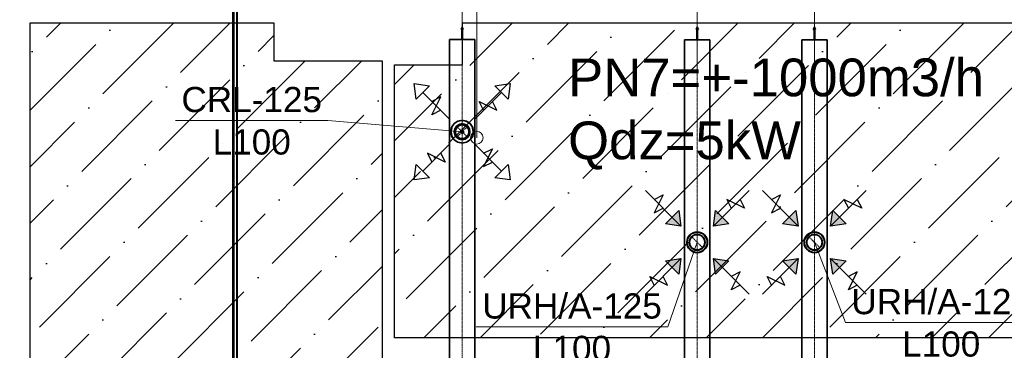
# Model space of a CAD drawing. Header units: millimetres. Extents: x -134161 to 355560, y -27497 to 30328.
# Tile 77 of 95: x 169603 to 177434, y -12658 to -10033. Entities that reach past the tile are written whole.
import ezdxf

# ---------------------------------------------------------------- set-up
doc = ezdxf.new("R2010")
doc.units = ezdxf.units.MM
for name, pattern in [('CenterLine', [17.2, 13, -2, 0.2, -2]), ('HIDDEN', [9.525, 6.35, -3.175]), ('UnderCeiling', [6.7, 4.2, -1, 0.5, -1])]:
    doc.linetypes.add(name, pattern=pattern)
for name, color, linetype in [('0000 RAKSTLAUKUMS - LAYOUT', 7, 'CONTINUOUS'), ('Dz1-Atpakalgaita', 7, 'CONTINUOUS'), ('Dz1-Teksts-', 7, 'CONTINUOUS'), ('Dz1-Turpgaita', 7, 'CONTINUOUS'), ('Vent-PN6-N-Plusmas bulta', 7, 'CONTINUOUS'), ('Vent-PN6-N-Teksts-', 7, 'CONTINUOUS'), ('Vent-PN6-P-Plusmas bulta', 7, 'CONTINUOUS'), ('Vent-PN7-N', 7, 'CONTINUOUS'), ('Vent-PN7-N-Iekarta', 7, 'CONTINUOUS'), ('Vent-PN7-N-Teksts-', 7, 'CONTINUOUS'), ('Vent-PN7-P', 7, 'CONTINUOUS'), ('Vent-PN7-P-Iekarta', 7, 'CONTINUOUS'), ('Vent-PN7-P-Teksts-', 7, 'CONTINUOUS')]:
    doc.layers.add(name, color=color, linetype=linetype)
doc.layers.add('AVK-A_uzdevums', color=1, linetype='CONTINUOUS', lineweight=30)
doc.layers.add('AVK-V_uzdevums', color=5, linetype='CONTINUOUS', lineweight=30)
doc.styles.add('Arial', font='arial.ttf', dxfattribs={"height": 187.5})
doc.styles.add('PBL', font='arial.ttf')
pattern_1 = [(45, (141751.17, -16683.6), (168.3798, 617.3926), [793.75, -158.75, 0, -158.75])]

# ---------------------------------------------------------------- blocks, each defined once
blk = doc.blocks.new('*U1132')
at = {"layer": 'Vent-PN7-N-Teksts-', "color": 7, "linetype": 'Continuous', "lineweight": 15}
for p, q in [((33240.1, 4883, 2300), (33006, 4212.4, 2300)), ((33006, 4212.4, 2300), (31482.9, 4212.4, 2300))]:
    blk.add_line(p, q, dxfattribs=at)
at = {"layer": 'Vent-PN7-N-Teksts-', "color": 7, "linetype": 'Continuous', "lineweight": 25, "style": 'Arial'}
for s, p in [('URH/A-125', (31530.2, 4277.4, 2300)), ('L100', (31933.6, 3940.5, 2300))]:
    blk.add_text(s, height=200, dxfattribs=at).set_placement(p)
blk = doc.blocks.new('*U1133')
at = {"layer": 'Vent-PN7-N-Teksts-', "color": 7, "linetype": 'Continuous', "lineweight": 15}
for p, q in [((34172.4, 4883, 2300), (34419.1, 4247.1, 2300)), ((34419.1, 4247.1, 2300), (35942.2, 4247.1, 2300))]:
    blk.add_line(p, q, dxfattribs=at)
at = {"layer": 'Vent-PN7-N-Teksts-', "color": 7, "linetype": 'Continuous', "lineweight": 25, "style": 'Arial'}
for s, p in [('URH/A-125', (34466.4, 4312.1, 2300)), ('L100', (34869.9, 3975.3, 2300))]:
    blk.add_text(s, height=200, dxfattribs=at).set_placement(p)
blk = doc.blocks.new('*U1177')
at = {"layer": 'Vent-PN7-P-Teksts-', "color": 7, "linetype": 'Continuous', "lineweight": 15}
for p, q in [((30303.1, 5851.6, 2300), (29090.4, 5851.6, 2300)), ((31370.4, 5760.9, 2300), (30303.1, 5851.6, 2300))]:
    blk.add_line(p, q, dxfattribs=at)
at = {"layer": 'Vent-PN7-P-Teksts-', "color": 7, "linetype": 'Continuous', "lineweight": 25, "style": 'Arial'}
for s, p in [('CRL-125', (29137.7, 5916.6, 2300)), ('L100', (29386, 5579.8, 2300))]:
    blk.add_text(s, height=200, dxfattribs=at).set_placement(p)
blk = doc.blocks.new('*U1196')
at = {"layer": 'AVK-A_uzdevums', "color": 7, "linetype": 'Continuous', "lineweight": 18}
for p, q in [((31487.3, 6884.6), (31487.3, 9000.9)), ((31487.3, 9000.9), (34293, 9000.9)), ((34293, 9000.9), (34293, 6884.6)), ((31487.3, 5713.4), (31487.3, 6884.6)), ((34293, 6884.6), (31487.3, 6884.6))]:
    blk.add_line(p, q, dxfattribs=at)
at = {"layer": 'AVK-A_uzdevums', "color": 7, "linetype": 'Continuous', "lineweight": 18, "extrusion": (0, 0, -1)}
blk.add_circle((-31487.3, 5713.4), 50, dxfattribs=at)
at = {"layer": 'AVK-A_uzdevums', "color": 7, "linetype": 'Continuous', "lineweight": 25, "style": 'Arial'}
for s, p in [('Esošo apkure atslēgt!', (31546.7, 8659.3)), ('Zem grīdas apsilde', (31702.2, 7812.8)), ('S=14.2m2', (32249.4, 7389.6)), ('Qa=852W', (32257.3, 6966.3))]:
    blk.add_text(s, height=200, dxfattribs=at).set_placement(p)
blk = doc.blocks.new('*U1517')
at = {"layer": 'Vent-PN7-P-Teksts-', "color": 7, "linetype": 'Continuous', "lineweight": 25}
for p, q in [((32317.6, 7971.8, 2600), (32330.2, 8006, 2600)), ((32317.6, 7872.3, 2600), (32369.6, 8004.9, 2600)), ((32330.2, 8006, 2600), (32357, 8006, 2600)), ((32357, 8006, 2600), (32369.6, 7971.8, 2600)), ((32317.6, 7905.5, 2600), (32317.6, 7971.8, 2600)), ((32369.6, 7971.8, 2600), (32369.6, 7905.5, 2600)), ((32330.2, 7872.3, 2600), (32317.6, 7905.5, 2600)), ((32357, 7872.3, 2600), (32330.2, 7872.3, 2600)), ((32369.6, 7905.5, 2600), (32357, 7872.3, 2600))]:
    blk.add_line(p, q, dxfattribs=at)
at = {"layer": 'Vent-PN7-P-Teksts-', "color": 7, "linetype": 'Continuous', "lineweight": 15}
for p, q in [((31370.4, 6492.8, 2600), (31370.4, 7796.7, 2600)), ((31370.4, 7796.7, 2600), (32830.5, 7796.7, 2600))]:
    blk.add_line(p, q, dxfattribs=at)
at = {"layer": 'Vent-PN7-P-Teksts-', "color": 7, "linetype": 'Continuous', "lineweight": 25, "style": 'Arial'}
for s, p in [('PN7-P  200', (31417.1, 7860.9, 2600)), ('L500', (31417.1, 7528.3, 2600))]:
    blk.add_text(s, height=200, dxfattribs=at).set_placement(p)
blk = doc.blocks.new('*U1519')
at = {"layer": 'Vent-PN6-N-Teksts-', "color": 7, "linetype": 'Continuous', "lineweight": 25}
for p, q in [((35135, 7971.8, 2600), (35147.5, 8006, 2600)), ((35135, 7872.3, 2600), (35186.9, 8004.9, 2600)), ((35147.5, 8006, 2600), (35174.4, 8006, 2600)), ((35174.4, 8006, 2600), (35186.9, 7971.8, 2600)), ((35135, 7905.5, 2600), (35135, 7971.8, 2600)), ((35186.9, 7971.8, 2600), (35186.9, 7905.5, 2600)), ((35147.5, 7872.3, 2600), (35135, 7905.5, 2600)), ((35174.4, 7872.3, 2600), (35147.5, 7872.3, 2600)), ((35186.9, 7905.5, 2600), (35174.4, 7872.3, 2600))]:
    blk.add_line(p, q, dxfattribs=at)
at = {"layer": 'Vent-PN6-N-Teksts-', "color": 7, "linetype": 'Continuous', "lineweight": 15}
for p, q in [((34172.4, 6249.6, 2600), (34172.4, 7796.7, 2600)), ((34172.4, 7796.7, 2600), (35647.8, 7796.7, 2600))]:
    blk.add_line(p, q, dxfattribs=at)
at = {"layer": 'Vent-PN6-N-Teksts-', "color": 7, "linetype": 'Continuous', "lineweight": 25, "style": 'Arial'}
for s, p in [('PN7-N  200', (34219, 7860.9, 2600)), ('L500', (34219, 7528.3, 2600))]:
    blk.add_text(s, height=200, dxfattribs=at).set_placement(p)
blk = doc.blocks.new('*U1522')
at = {"layer": 'Vent-PN6-N-Plusmas bulta', "linetype": 'Continuous', "lineweight": 25}
for points in [[(34025.6, 5135.8), (34043.3, 5012.1), (33919.6, 5029.8)], [(34425.1, 5029.8), (34301.4, 5012.1), (34319.1, 5135.8)], [(33919.6, 4736.3), (34043.3, 4754), (34025.6, 4630.2)], [(34319.1, 4630.2), (34301.4, 4754), (34425.1, 4736.3)]]:
    blk.add_hatch(color=7, dxfattribs=at).paths.add_polyline_path(points, flags=0)
at = {"layer": 'Vent-PN6-N-Plusmas bulta', "color": 7, "linetype": 'Continuous', "lineweight": 25}
for p, q in [((34043.3, 5012.1, 2237), (33760.5, 5294.9, 2237)), ((33831.2, 5224.2, 2237), (33901.9, 5259.6, 2237)), ((33901.9, 5259.6, 2237), (33831.2, 5118.1, 2237)), ((34301.4, 5012.1, 2237), (34584.2, 5294.9, 2237)), ((34548.9, 5153.5, 2237), (34407.5, 5224.2, 2237)), ((34407.5, 5224.2, 2237), (34442.8, 5153.5, 2237)), ((34513.5, 5224.2, 2237), (34548.9, 5153.5, 2237)), ((33831.2, 5118.1, 2237), (33901.9, 5153.5, 2237)), ((34025.6, 5135.8, 2237), (34043.3, 5012.1, 2237)), ((34301.4, 5012.1, 2237), (34319.1, 5135.8, 2237)), ((34043.3, 5012.1, 2237), (33919.6, 5029.8, 2237)), ((34425.1, 5029.8, 2237), (34301.4, 5012.1, 2237)), ((34043.3, 4754, 2237), (33760.5, 4471.1, 2237)), ((33919.6, 4736.3, 2237), (34043.3, 4754, 2237)), ((34043.3, 4754, 2237), (34025.6, 4630.2, 2237)), ((34301.4, 4754, 2237), (34584.2, 4471.1, 2237)), ((34319.1, 4630.2, 2237), (34301.4, 4754, 2237)), ((34301.4, 4754, 2237), (34425.1, 4736.3, 2237)), ((34442.8, 4506.5, 2237), (34513.5, 4647.9, 2237)), ((34513.5, 4647.9, 2237), (34442.8, 4612.6, 2237)), ((33831.2, 4541.9, 2237), (33795.8, 4612.6, 2237)), ((33795.8, 4612.6, 2237), (33937.2, 4541.9, 2237)), ((33937.2, 4541.9, 2237), (33901.9, 4612.6, 2237)), ((34513.5, 4541.9, 2237), (34442.8, 4506.5, 2237))]:
    blk.add_line(p, q, dxfattribs=at)
for points in [[(34025.6, 5135.8, 2237), (34043.3, 5012.1, 2237), (33919.6, 5029.8, 2237)], [(34425.1, 5029.8, 2237), (34301.4, 5012.1, 2237), (34319.1, 5135.8, 2237)], [(33919.6, 4736.3, 2237), (34043.3, 4754, 2237), (34025.6, 4630.2, 2237)], [(34319.1, 4630.2, 2237), (34301.4, 4754, 2237), (34425.1, 4736.3, 2237)]]:
    blk.add_3dface(points, dxfattribs=at)
blk = doc.blocks.new('*U1524')
at = {"layer": 'Vent-PN7-N', "color": 1, "linetype": 'UnderCeiling', "lineweight": 35}
for p, q in [((34072.4, 4795.5, 2600), (34072.4, 4970.5, 2600)), ((34272.4, 4795.5, 2600), (34272.4, 4970.5, 2600))]:
    blk.add_line(p, q, dxfattribs=at)
at = {"layer": 'Vent-PN7-N', "color": 7, "linetype": 'CenterLine', "lineweight": 18}
blk.add_line((34172.4, 4795.5, 2600), (34172.4, 4970.5, 2600), dxfattribs=at)
at = {"layer": 'Vent-PN7-N', "color": 7, "linetype": 'HIDDEN', "lineweight": -3}
blk.add_line((34128.2, 4927.2, 2481.2), (34216.6, 4838.8, 2481.2), dxfattribs=at)
at = {"layer": 'Vent-PN7-N', "color": 7, "linetype": 'HIDDEN', "lineweight": -3, "extrusion": (0, 0, -1)}
blk.add_circle((-34172.4, 4883, -2481.2), 62.5, dxfattribs=at)
blk = doc.blocks.new('*U1525')
at = {"layer": 'Vent-PN7-N-Iekarta', "color": 1, "linetype": 'Continuous', "lineweight": 35}
for centre, radius in [((34172.4, 4883, 2300), 82.5), ((34172.4, 4883, 2287), 80), ((34172.4, 4883, 2289), 62.5), ((34172.4, 4883, 2300), 60.5)]:
    blk.add_circle(centre, radius, dxfattribs=at)
blk = doc.blocks.new('*U1526')
at = {"layer": 'Vent-PN7-N', "color": 7, "linetype": 'Continuous', "lineweight": -3}
blk.add_line((34172.4, 4883, 2390.6), (34172.4, 4883, 2389.6), dxfattribs=at)
blk = doc.blocks.new('*U1527')
at = {"layer": 'Vent-PN7-N', "color": 1, "linetype": 'UnderCeiling', "lineweight": 35}
for p, q in [((34072.4, 4795.5, 2600), (34072.4, 3217.8, 2600)), ((34272.4, 4795.5, 2600), (34272.4, 3217.8, 2600))]:
    blk.add_line(p, q, dxfattribs=at)
at = {"layer": 'Vent-PN7-N', "color": 7, "linetype": 'CenterLine', "lineweight": 18}
blk.add_line((34172.4, 4795.5, 2600), (34172.4, 3217.8, 2600), dxfattribs=at)
blk = doc.blocks.new('*U1535')
at = {"layer": 'Vent-PN7-N', "color": 1, "linetype": 'UnderCeiling', "lineweight": 35}
for p, q in [((34072.4, 6492.2, 2600), (34072.4, 4970.5, 2600)), ((34272.4, 6492.2, 2600), (34272.4, 4970.5, 2600))]:
    blk.add_line(p, q, dxfattribs=at)
at = {"layer": 'Vent-PN7-N', "color": 7, "linetype": 'CenterLine', "lineweight": 18}
blk.add_line((34172.4, 6492.2, 2600), (34172.4, 4970.5, 2600), dxfattribs=at)
blk = doc.blocks.new('*U1536')
at = {"layer": 'Vent-PN7-N', "color": 1, "linetype": 'Continuous', "lineweight": 35}
for p, q in [((34172.4, 6592.2, 2600), (34163.4, 6572.2, 2600)), ((34181.4, 6572.2, 2600), (34172.4, 6592.2, 2600)), ((34163.4, 6572.2, 2600), (34169.4, 6572.2, 2600)), ((34169.4, 6572.2, 2600), (34169.4, 6492.2, 2600)), ((34175.4, 6492.2, 2600), (34175.4, 6572.2, 2600)), ((34175.4, 6572.2, 2600), (34181.4, 6572.2, 2600)), ((34272.4, 6492.2, 2600), (34072.4, 6492.2, 2600)), ((34169.4, 6492.2, 2600), (34175.4, 6492.2, 2600))]:
    blk.add_line(p, q, dxfattribs=at)
blk = doc.blocks.new('*U1537')
at = {"layer": 'Vent-PN6-N-Teksts-', "color": 7, "linetype": 'Continuous', "lineweight": 25}
for p, q in [((34202.7, 8564.2, 2600), (34215.2, 8598.5, 2600)), ((34202.7, 8464.7, 2600), (34254.7, 8597.3, 2600)), ((34202.7, 8497.9, 2600), (34202.7, 8564.2, 2600)), ((34215.2, 8598.5, 2600), (34242.1, 8598.5, 2600)), ((34242.1, 8598.5, 2600), (34254.7, 8564.2, 2600)), ((34254.7, 8564.2, 2600), (34254.7, 8497.9, 2600)), ((34215.2, 8464.7, 2600), (34202.7, 8497.9, 2600)), ((34242.1, 8464.7, 2600), (34215.2, 8464.7, 2600)), ((34254.7, 8497.9, 2600), (34242.1, 8464.7, 2600))]:
    blk.add_line(p, q, dxfattribs=at)
at = {"layer": 'Vent-PN6-N-Teksts-', "color": 7, "linetype": 'Continuous', "lineweight": 15}
for p, q in [((33240.1, 6249.6, 2600), (33240.1, 8389.1, 2600)), ((33240.1, 8389.1, 2600), (34715.6, 8389.1, 2600))]:
    blk.add_line(p, q, dxfattribs=at)
at = {"layer": 'Vent-PN6-N-Teksts-', "color": 7, "linetype": 'Continuous', "lineweight": 25, "style": 'Arial'}
for s, p in [('PN7-N  200', (33286.7, 8453.3, 2600)), ('L500', (33286.7, 8120.7, 2600))]:
    blk.add_text(s, height=200, dxfattribs=at).set_placement(p)
blk = doc.blocks.new('*U1540')
at = {"layer": 'Vent-PN6-N-Plusmas bulta', "linetype": 'Continuous', "lineweight": 25}
for points in [[(33093.3, 5135.8), (33111, 5012.1), (32987.3, 5029.8)], [(33492.9, 5029.8), (33369.1, 5012.1), (33386.8, 5135.8)], [(32987.3, 4736.3), (33111, 4754), (33093.3, 4630.2)], [(33386.8, 4630.2), (33369.1, 4754), (33492.9, 4736.3)]]:
    blk.add_hatch(color=7, dxfattribs=at).paths.add_polyline_path(points, flags=0)
at = {"layer": 'Vent-PN6-N-Plusmas bulta', "color": 7, "linetype": 'Continuous', "lineweight": 25}
for p, q in [((33111, 5012.1, 2237), (32828.2, 5294.9, 2237)), ((32898.9, 5224.2, 2237), (32969.6, 5259.6, 2237)), ((32969.6, 5259.6, 2237), (32898.9, 5118.1, 2237)), ((33369.1, 5012.1, 2237), (33652, 5294.9, 2237)), ((33616.6, 5153.5, 2237), (33475.2, 5224.2, 2237)), ((33475.2, 5224.2, 2237), (33510.5, 5153.5, 2237)), ((33581.2, 5224.2, 2237), (33616.6, 5153.5, 2237)), ((32898.9, 5118.1, 2237), (32969.6, 5153.5, 2237)), ((33093.3, 5135.8, 2237), (33111, 5012.1, 2237)), ((33369.1, 5012.1, 2237), (33386.8, 5135.8, 2237)), ((33111, 5012.1, 2237), (32987.3, 5029.8, 2237)), ((33492.9, 5029.8, 2237), (33369.1, 5012.1, 2237)), ((33111, 4754, 2237), (32828.2, 4471.1, 2237)), ((32987.3, 4736.3, 2237), (33111, 4754, 2237)), ((33111, 4754, 2237), (33093.3, 4630.2, 2237)), ((33369.1, 4754, 2237), (33652, 4471.1, 2237)), ((33386.8, 4630.2, 2237), (33369.1, 4754, 2237)), ((33369.1, 4754, 2237), (33492.9, 4736.3, 2237)), ((33510.5, 4506.5, 2237), (33581.2, 4647.9, 2237)), ((33581.2, 4647.9, 2237), (33510.5, 4612.6, 2237)), ((32898.9, 4541.9, 2237), (32863.5, 4612.6, 2237)), ((32863.5, 4612.6, 2237), (33005, 4541.9, 2237)), ((33005, 4541.9, 2237), (32969.6, 4612.6, 2237)), ((33581.2, 4541.9, 2237), (33510.5, 4506.5, 2237))]:
    blk.add_line(p, q, dxfattribs=at)
for points in [[(33093.3, 5135.8, 2237), (33111, 5012.1, 2237), (32987.3, 5029.8, 2237)], [(33492.9, 5029.8, 2237), (33369.1, 5012.1, 2237), (33386.8, 5135.8, 2237)], [(32987.3, 4736.3, 2237), (33111, 4754, 2237), (33093.3, 4630.2, 2237)], [(33386.8, 4630.2, 2237), (33369.1, 4754, 2237), (33492.9, 4736.3, 2237)]]:
    blk.add_3dface(points, dxfattribs=at)
blk = doc.blocks.new('*U1542')
at = {"layer": 'Vent-PN7-N', "color": 1, "linetype": 'UnderCeiling', "lineweight": 35}
for p, q in [((33140.1, 4795.5, 2600), (33140.1, 4970.5, 2600)), ((33340.1, 4795.5, 2600), (33340.1, 4970.5, 2600))]:
    blk.add_line(p, q, dxfattribs=at)
at = {"layer": 'Vent-PN7-N', "color": 7, "linetype": 'CenterLine', "lineweight": 18}
blk.add_line((33240.1, 4795.5, 2600), (33240.1, 4970.5, 2600), dxfattribs=at)
at = {"layer": 'Vent-PN7-N', "color": 7, "linetype": 'HIDDEN', "lineweight": -3}
blk.add_line((33195.9, 4927.2, 2481.2), (33284.3, 4838.8, 2481.2), dxfattribs=at)
at = {"layer": 'Vent-PN7-N', "color": 7, "linetype": 'HIDDEN', "lineweight": -3, "extrusion": (0, 0, -1)}
blk.add_circle((-33240.1, 4883, -2481.2), 62.5, dxfattribs=at)
blk = doc.blocks.new('*U1543')
at = {"layer": 'Vent-PN7-N-Iekarta', "color": 1, "linetype": 'Continuous', "lineweight": 35}
for centre, radius in [((33240.1, 4883, 2300), 82.5), ((33240.1, 4883, 2287), 80), ((33240.1, 4883, 2289), 62.5), ((33240.1, 4883, 2300), 60.5)]:
    blk.add_circle(centre, radius, dxfattribs=at)
blk = doc.blocks.new('*U1544')
at = {"layer": 'Vent-PN7-N', "color": 7, "linetype": 'Continuous', "lineweight": -3}
blk.add_line((33240.1, 4883, 2390.6), (33240.1, 4883, 2389.6), dxfattribs=at)
blk = doc.blocks.new('*U1545')
at = {"layer": 'Vent-PN7-N', "color": 1, "linetype": 'UnderCeiling', "lineweight": 35}
for p, q in [((33140.1, 4795.5, 2600), (33140.1, 3217.8, 2600)), ((33340.1, 4795.5, 2600), (33340.1, 3217.8, 2600))]:
    blk.add_line(p, q, dxfattribs=at)
at = {"layer": 'Vent-PN7-N', "color": 7, "linetype": 'CenterLine', "lineweight": 18}
blk.add_line((33240.1, 4795.5, 2600), (33240.1, 3217.8, 2600), dxfattribs=at)
blk = doc.blocks.new('*U1553')
at = {"layer": 'Vent-PN7-N', "color": 1, "linetype": 'UnderCeiling', "lineweight": 35}
for p, q in [((33140.1, 6492.2, 2600), (33140.1, 4970.5, 2600)), ((33340.1, 6492.2, 2600), (33340.1, 4970.5, 2600))]:
    blk.add_line(p, q, dxfattribs=at)
at = {"layer": 'Vent-PN7-N', "color": 7, "linetype": 'CenterLine', "lineweight": 18}
blk.add_line((33240.1, 6492.2, 2600), (33240.1, 4970.5, 2600), dxfattribs=at)
blk = doc.blocks.new('*U1554')
at = {"layer": 'Vent-PN7-N', "color": 1, "linetype": 'Continuous', "lineweight": 35}
for p, q in [((33240.1, 6592.2, 2600), (33231.1, 6572.2, 2600)), ((33249.1, 6572.2, 2600), (33240.1, 6592.2, 2600)), ((33231.1, 6572.2, 2600), (33237.1, 6572.2, 2600)), ((33237.1, 6572.2, 2600), (33237.1, 6492.2, 2600)), ((33243.1, 6492.2, 2600), (33243.1, 6572.2, 2600)), ((33243.1, 6572.2, 2600), (33249.1, 6572.2, 2600)), ((33340.1, 6492.2, 2600), (33140.1, 6492.2, 2600)), ((33237.1, 6492.2, 2600), (33243.1, 6492.2, 2600))]:
    blk.add_line(p, q, dxfattribs=at)
blk = doc.blocks.new('*U1555')
at = {"layer": 'Vent-PN6-P-Plusmas bulta', "color": 7, "linetype": 'Continuous', "lineweight": 25}
for p, q in [((31005.5, 6019.7, 2269), (30987.9, 6143.5, 2269)), ((30987.9, 6143.5, 2269), (31111.6, 6125.8, 2269)), ((31005.5, 6019.7, 2269), (30987.9, 6143.5, 2269)), ((30987.9, 6143.5, 2269), (31111.6, 6125.8, 2269)), ((31111.6, 6125.8, 2269), (31005.5, 6019.7, 2269)), ((31629.2, 6125.8, 2269), (31752.9, 6143.5, 2269)), ((31629.2, 6125.8, 2269), (31752.9, 6143.5, 2269)), ((31735.3, 6019.7, 2269), (31629.2, 6125.8, 2269)), ((31752.9, 6143.5, 2269), (31735.3, 6019.7, 2269)), ((31752.9, 6143.5, 2269), (31735.3, 6019.7, 2269)), ((31270.7, 5860.6, 2269), (31058.6, 6072.8, 2269)), ((31129.3, 5896, 2269), (31200, 6037.4, 2269)), ((31200, 6037.4, 2269), (31129.3, 6002.1, 2269)), ((31470.1, 5860.6, 2269), (31682.2, 6072.8, 2269)), ((31540.8, 5931.3, 2269), (31505.5, 6002.1, 2269)), ((31505.5, 6002.1, 2269), (31646.9, 5931.3, 2269)), ((31646.9, 5931.3, 2269), (31611.5, 6002.1, 2269)), ((31200, 5931.3, 2269), (31129.3, 5896, 2269)), ((31270.7, 5661.2, 2269), (31058.6, 5449.1, 2269)), ((31470.1, 5661.2, 2269), (31682.2, 5449.1, 2269)), ((31235.3, 5519.8, 2269), (31093.9, 5590.5, 2269)), ((31093.9, 5590.5, 2269), (31129.3, 5519.8, 2269)), ((31200, 5590.5, 2269), (31235.3, 5519.8, 2269)), ((31540.8, 5590.5, 2269), (31611.5, 5625.9, 2269)), ((31611.5, 5625.9, 2269), (31540.8, 5484.4, 2269)), ((30987.9, 5378.4, 2269), (31005.5, 5502.1, 2269)), ((30987.9, 5378.4, 2269), (31005.5, 5502.1, 2269)), ((31005.5, 5502.1, 2269), (31111.6, 5396.1, 2269)), ((31540.8, 5484.4, 2269), (31611.5, 5519.8, 2269)), ((31629.2, 5396.1, 2269), (31735.3, 5502.1, 2269)), ((31735.3, 5502.1, 2269), (31752.9, 5378.4, 2269)), ((31735.3, 5502.1, 2269), (31752.9, 5378.4, 2269)), ((31111.6, 5396.1, 2269), (30987.9, 5378.4, 2269)), ((31111.6, 5396.1, 2269), (30987.9, 5378.4, 2269)), ((31752.9, 5378.4, 2269), (31629.2, 5396.1, 2269)), ((31752.9, 5378.4, 2269), (31629.2, 5396.1, 2269))]:
    blk.add_line(p, q, dxfattribs=at)
blk = doc.blocks.new('*U1563')
at = {"layer": 'Vent-PN7-P', "color": 5, "linetype": 'UnderCeiling', "lineweight": 35}
for p, q in [((31270.4, 5673.4, 2600), (31270.4, 5848.4, 2600)), ((31470.4, 5673.4, 2600), (31470.4, 5848.4, 2600))]:
    blk.add_line(p, q, dxfattribs=at)
at = {"layer": 'Vent-PN7-P', "color": 7, "linetype": 'HIDDEN', "lineweight": -3}
for p, q in [((31326.2, 5805.1, 2481.2), (31414.6, 5716.7, 2481.2)), ((31414.6, 5805.1, 2481.2), (31326.2, 5716.7, 2481.2))]:
    blk.add_line(p, q, dxfattribs=at)
at = {"layer": 'Vent-PN7-P', "color": 7, "linetype": 'CenterLine', "lineweight": 18}
blk.add_line((31370.4, 5673.4, 2600), (31370.4, 5848.4, 2600), dxfattribs=at)
at = {"layer": 'Vent-PN7-P', "color": 7, "linetype": 'HIDDEN', "lineweight": -3, "extrusion": (0, 0, -1)}
blk.add_circle((-31370.4, 5760.9, -2481.2), 62.5, dxfattribs=at)
blk = doc.blocks.new('*U1564')
at = {"layer": 'Vent-PN7-P-Iekarta', "color": 5, "linetype": 'Continuous', "lineweight": 35}
for p, q in [((31286.3, 5795.8, 2300), (31279.4, 5760.9, 2300)), ((31306.1, 5825.3, 2300), (31286.3, 5795.8, 2300)), ((31335.6, 5845, 2300), (31306.1, 5825.3, 2300)), ((31326.2, 5805.1, 2345), (31312.7, 5784.8, 2345)), ((31326.2, 5805.1, 2300), (31312.7, 5784.8, 2300)), ((31332.2, 5799.1, 2290), (31320.5, 5781.6, 2290)), ((31332.2, 5799.1, 2353), (31320.5, 5781.6, 2353)), ((31346.5, 5818.7, 2345), (31326.2, 5805.1, 2345)), ((31346.5, 5818.7, 2300), (31326.2, 5805.1, 2300)), ((31349.7, 5810.8, 2290), (31332.2, 5799.1, 2290)), ((31349.7, 5810.8, 2353), (31332.2, 5799.1, 2353)), ((31370.4, 5851.9, 2300), (31335.6, 5845, 2300)), ((31370.4, 5823.4, 2345), (31346.5, 5818.7, 2345)), ((31370.4, 5823.4, 2300), (31346.5, 5818.7, 2300)), ((31370.4, 5814.9, 2290), (31349.7, 5810.8, 2290)), ((31370.4, 5814.9, 2353), (31349.7, 5810.8, 2353)), ((31405.2, 5845, 2300), (31370.4, 5851.9, 2300)), ((31394.3, 5818.7, 2345), (31370.4, 5823.4, 2345)), ((31394.3, 5818.7, 2300), (31370.4, 5823.4, 2300)), ((31391.1, 5810.8, 2290), (31370.4, 5814.9, 2290)), ((31391.1, 5810.8, 2353), (31370.4, 5814.9, 2353)), ((31408.6, 5799.1, 2290), (31391.1, 5810.8, 2290)), ((31408.6, 5799.1, 2353), (31391.1, 5810.8, 2353)), ((31414.6, 5805.1, 2345), (31394.3, 5818.7, 2345)), ((31414.6, 5805.1, 2300), (31394.3, 5818.7, 2300)), ((31434.7, 5825.3, 2300), (31405.2, 5845, 2300)), ((31420.3, 5781.6, 2290), (31408.6, 5799.1, 2290)), ((31420.3, 5781.6, 2353), (31408.6, 5799.1, 2353)), ((31428.1, 5784.8, 2345), (31414.6, 5805.1, 2345)), ((31428.1, 5784.8, 2300), (31414.6, 5805.1, 2300)), ((31454.5, 5795.8, 2300), (31434.7, 5825.3, 2300)), ((31461.4, 5760.9, 2300), (31454.5, 5795.8, 2300)), ((31279.4, 5760.9, 2300), (31286.3, 5726.1, 2300)), ((31286.3, 5726.1, 2300), (31306.1, 5696.6, 2300)), ((31312.7, 5784.8, 2345), (31307.9, 5760.9, 2345)), ((31312.7, 5784.8, 2300), (31307.9, 5760.9, 2300)), ((31307.9, 5760.9, 2345), (31312.7, 5737, 2345)), ((31307.9, 5760.9, 2300), (31312.7, 5737, 2300)), ((31312.7, 5737, 2345), (31326.2, 5716.7, 2345)), ((31312.7, 5737, 2300), (31326.2, 5716.7, 2300)), ((31320.5, 5781.6, 2290), (31316.4, 5760.9, 2290)), ((31320.5, 5781.6, 2353), (31316.4, 5760.9, 2353)), ((31316.4, 5760.9, 2290), (31320.5, 5740.3, 2290)), ((31316.4, 5760.9, 2353), (31320.5, 5740.3, 2353)), ((31320.5, 5740.3, 2290), (31332.2, 5722.7, 2290)), ((31320.5, 5740.3, 2353), (31332.2, 5722.7, 2353)), ((31332.2, 5722.7, 2290), (31349.7, 5711, 2290)), ((31332.2, 5722.7, 2353), (31349.7, 5711, 2353)), ((31359.3, 5765.5, 2284), (31358.4, 5760.9, 2284)), ((31358.4, 5760.9, 2284), (31359.3, 5756.3, 2284)), ((31361.9, 5769.4, 2284), (31359.3, 5765.5, 2284)), ((31359.3, 5756.3, 2284), (31361.9, 5752.4, 2284)), ((31365.8, 5772, 2284), (31361.9, 5769.4, 2284)), ((31361.9, 5752.4, 2284), (31365.8, 5749.8, 2284)), ((31370.4, 5772.9, 2284), (31365.8, 5772, 2284)), ((31365.8, 5749.8, 2284), (31370.4, 5748.9, 2284)), ((31375, 5772, 2284), (31370.4, 5772.9, 2284)), ((31370.4, 5748.9, 2284), (31375, 5749.8, 2284)), ((31378.9, 5769.4, 2284), (31375, 5772, 2284)), ((31375, 5749.8, 2284), (31378.9, 5752.4, 2284)), ((31381.5, 5765.5, 2284), (31378.9, 5769.4, 2284)), ((31378.9, 5752.4, 2284), (31381.5, 5756.3, 2284)), ((31382.4, 5760.9, 2284), (31381.5, 5765.5, 2284)), ((31381.5, 5756.3, 2284), (31382.4, 5760.9, 2284)), ((31391.1, 5711, 2290), (31408.6, 5722.7, 2290)), ((31391.1, 5711, 2353), (31408.6, 5722.7, 2353)), ((31408.6, 5722.7, 2290), (31420.3, 5740.3, 2290)), ((31408.6, 5722.7, 2353), (31420.3, 5740.3, 2353)), ((31414.6, 5716.7, 2345), (31428.1, 5737, 2345)), ((31414.6, 5716.7, 2300), (31428.1, 5737, 2300)), ((31424.4, 5760.9, 2290), (31420.3, 5781.6, 2290)), ((31424.4, 5760.9, 2353), (31420.3, 5781.6, 2353)), ((31420.3, 5740.3, 2290), (31424.4, 5760.9, 2290)), ((31420.3, 5740.3, 2353), (31424.4, 5760.9, 2353)), ((31432.9, 5760.9, 2345), (31428.1, 5784.8, 2345)), ((31432.9, 5760.9, 2300), (31428.1, 5784.8, 2300)), ((31428.1, 5737, 2345), (31432.9, 5760.9, 2345)), ((31428.1, 5737, 2300), (31432.9, 5760.9, 2300)), ((31434.7, 5696.6, 2300), (31454.5, 5726.1, 2300)), ((31454.5, 5726.1, 2300), (31461.4, 5760.9, 2300)), ((31306.1, 5696.6, 2300), (31335.6, 5676.9, 2300)), ((31326.2, 5716.7, 2345), (31346.5, 5703.2, 2345)), ((31326.2, 5716.7, 2300), (31346.5, 5703.2, 2300)), ((31335.6, 5676.9, 2300), (31370.4, 5669.9, 2300)), ((31346.5, 5703.2, 2345), (31370.4, 5698.4, 2345)), ((31346.5, 5703.2, 2300), (31370.4, 5698.4, 2300)), ((31349.7, 5711, 2290), (31370.4, 5706.9, 2290)), ((31349.7, 5711, 2353), (31370.4, 5706.9, 2353)), ((31370.4, 5706.9, 2290), (31391.1, 5711, 2290)), ((31370.4, 5706.9, 2353), (31391.1, 5711, 2353)), ((31370.4, 5698.4, 2345), (31394.3, 5703.2, 2345)), ((31370.4, 5698.4, 2300), (31394.3, 5703.2, 2300)), ((31370.4, 5669.9, 2300), (31405.2, 5676.9, 2300)), ((31394.3, 5703.2, 2345), (31414.6, 5716.7, 2345)), ((31394.3, 5703.2, 2300), (31414.6, 5716.7, 2300)), ((31405.2, 5676.9, 2300), (31434.7, 5696.6, 2300))]:
    blk.add_line(p, q, dxfattribs=at)
at = {"layer": 'Vent-PN7-P-Iekarta', "color": 7, "linetype": 'HIDDEN', "lineweight": -3}
for p, q in [((31308.2, 5823.2, 2275), (31289.1, 5794.6, 2275)), ((31308.2, 5823.2, 2269), (31289.1, 5794.6, 2269)), ((31336.7, 5842.2, 2275), (31308.2, 5823.2, 2275)), ((31336.7, 5842.2, 2269), (31308.2, 5823.2, 2269)), ((31370.4, 5848.9, 2275), (31336.7, 5842.2, 2275)), ((31370.4, 5848.9, 2269), (31336.7, 5842.2, 2269)), ((31404.1, 5842.2, 2275), (31370.4, 5848.9, 2275)), ((31404.1, 5842.2, 2269), (31370.4, 5848.9, 2269)), ((31432.6, 5823.2, 2275), (31404.1, 5842.2, 2275)), ((31432.6, 5823.2, 2269), (31404.1, 5842.2, 2269)), ((31451.7, 5794.6, 2275), (31432.6, 5823.2, 2275)), ((31451.7, 5794.6, 2269), (31432.6, 5823.2, 2269)), ((31289.1, 5794.6, 2275), (31282.4, 5760.9, 2275)), ((31289.1, 5794.6, 2269), (31282.4, 5760.9, 2269)), ((31282.4, 5760.9, 2275), (31289.1, 5727.3, 2275)), ((31282.4, 5760.9, 2269), (31289.1, 5727.3, 2269)), ((31289.1, 5727.3, 2275), (31308.2, 5698.7, 2275)), ((31289.1, 5727.3, 2269), (31308.2, 5698.7, 2269)), ((31432.6, 5698.7, 2275), (31451.7, 5727.3, 2275)), ((31432.6, 5698.7, 2269), (31451.7, 5727.3, 2269)), ((31458.4, 5760.9, 2275), (31451.7, 5794.6, 2275)), ((31458.4, 5760.9, 2269), (31451.7, 5794.6, 2269)), ((31451.7, 5727.3, 2275), (31458.4, 5760.9, 2275)), ((31451.7, 5727.3, 2269), (31458.4, 5760.9, 2269)), ((31308.2, 5698.7, 2275), (31336.7, 5679.6, 2275)), ((31308.2, 5698.7, 2269), (31336.7, 5679.6, 2269)), ((31336.7, 5679.6, 2275), (31370.4, 5672.9, 2275)), ((31336.7, 5679.6, 2269), (31370.4, 5672.9, 2269)), ((31370.4, 5672.9, 2275), (31404.1, 5679.6, 2275)), ((31370.4, 5672.9, 2269), (31404.1, 5679.6, 2269)), ((31404.1, 5679.6, 2275), (31432.6, 5698.7, 2275)), ((31404.1, 5679.6, 2269), (31432.6, 5698.7, 2269))]:
    blk.add_line(p, q, dxfattribs=at)
at = {"layer": 'Vent-PN7-P-Iekarta', "color": 5, "linetype": 'Continuous', "lineweight": 35}
blk.add_circle((31370.4, 5760.9, 2284), 12, dxfattribs=at)
blk = doc.blocks.new('*U1565')
at = {"layer": 'Vent-PN7-P', "color": 7, "linetype": 'Continuous', "lineweight": -3}
blk.add_line((31370.4, 5760.9, 2390.6), (31370.4, 5760.9, 2389.6), dxfattribs=at)
blk = doc.blocks.new('*U1566')
at = {"layer": 'Vent-PN7-P', "color": 5, "linetype": 'UnderCeiling', "lineweight": 35}
for p, q in [((31270.4, 5673.4, 2600), (31270.4, 3250.9, 2600)), ((31470.4, 5673.4, 2600), (31470.4, 3250.9, 2600))]:
    blk.add_line(p, q, dxfattribs=at)
at = {"layer": 'Vent-PN7-P', "color": 7, "linetype": 'CenterLine', "lineweight": 18}
blk.add_line((31370.4, 5673.4, 2600), (31370.4, 3250.9, 2600), dxfattribs=at)
blk = doc.blocks.new('*U1570')
at = {"layer": 'Vent-PN7-P', "color": 5, "linetype": 'UnderCeiling', "lineweight": 35}
for p, q in [((31270.4, 6492.8, 2600), (31270.4, 5848.4, 2600)), ((31470.4, 6492.8, 2600), (31470.4, 5848.4, 2600))]:
    blk.add_line(p, q, dxfattribs=at)
at = {"layer": 'Vent-PN7-P', "color": 7, "linetype": 'CenterLine', "lineweight": 18}
blk.add_line((31370.4, 6492.8, 2600), (31370.4, 5848.4, 2600), dxfattribs=at)
blk = doc.blocks.new('*U1571')
at = {"layer": 'Vent-PN7-P', "color": 5, "linetype": 'Continuous', "lineweight": 35}
for p, q in [((31370.4, 6592.8, 2600), (31361.4, 6572.8, 2600)), ((31379.4, 6572.8, 2600), (31370.4, 6592.8, 2600)), ((31361.4, 6572.8, 2600), (31367.4, 6572.8, 2600)), ((31367.4, 6572.8, 2600), (31367.4, 6492.8, 2600)), ((31373.4, 6492.8, 2600), (31373.4, 6572.8, 2600)), ((31373.4, 6572.8, 2600), (31379.4, 6572.8, 2600)), ((31470.4, 6492.8, 2600), (31270.4, 6492.8, 2600)), ((31367.4, 6492.8, 2600), (31373.4, 6492.8, 2600))]:
    blk.add_line(p, q, dxfattribs=at)
blk = doc.blocks.new('*U1888')
at = {"layer": 'Dz1-Atpakalgaita', "color": 6, "linetype": 'UnderCeiling', "lineweight": 25}
for p, q in [((29546.2, 2992, 2800), (29546.2, 8199.8, 2800)), ((29556.2, 2992, 2800), (29556.2, 8199.8, 2800))]:
    blk.add_line(p, q, dxfattribs=at)
blk = doc.blocks.new('*U1889')
at = {"layer": 'Dz1-Turpgaita', "color": 4, "linetype": 'UnderCeiling', "lineweight": 25}
for p, q in [((29577.2, 3010, 2800), (29577.2, 8173.3, 2800)), ((29583.2, 3010, 2800), (29583.2, 8173.3, 2800))]:
    blk.add_line(p, q, dxfattribs=at)
blk = doc.blocks.new('*U1996')
at = {"layer": 'Dz1-Teksts-', "color": 7, "linetype": 'Continuous', "lineweight": 0}
for p, q in [((26644.3, 6564.4, 2200), (27163.5, 7164.1, 2200)), ((27163.5, 7164.1, 2200), (28902.1, 7164.1, 2200))]:
    blk.add_line(p, q, dxfattribs=at)
at = {"layer": 'Dz1-Teksts-', "color": 7, "linetype": 'Continuous', "lineweight": 0, "extrusion": (0, 0, -1)}
blk.add_circle((-26644.3, 6564.4, -2200), 25, dxfattribs=at)
at = {"layer": 'Dz1-Teksts-', "color": 7, "linetype": 'Continuous', "lineweight": 0, "style": 'Arial'}
blk.add_text('Qdz=5000 W', height=200, dxfattribs=at).set_placement((27213.6, 7233, 2200))

msp = doc.modelspace()

# ---------------------------------------------------------------- hatches: boundary and pattern name
at = {"layer": 'AVK-A_uzdevums'}
h = msp.add_hatch(dxfattribs=at)
h.set_pattern_fill('ANSI36', color=256, scale=100)
h.set_pattern_definition(pattern_1)
h.paths.add_polyline_path([(169685.1, -10058.6), (171624.4, -10058.6), (171624.4, -10358.5), (172485.1, -10358.5), (172485.1, -15985.2), (172287.5, -15985.2), (172287.5, -16436.7), (169685.1, -16436.7)])
h = msp.add_hatch(dxfattribs=at)
h.set_pattern_fill('ANSI36', color=256, scale=100)
h.set_pattern_definition(pattern_1)
h.paths.add_polyline_path([(172584, -10390.2), (173123.7, -10390.2), (173123.7, -10058.6), (177850.9, -10058.6), (177850.9, -10425.4), (178383.6, -10425.4), (178383.6, -12558.6), (172584, -12558.6)])

# ---------------------------------------------------------------- linework, layer by layer
for points in [[(169685.1, -10058.6), (171624.4, -10058.6), (171624.4, -10358.5), (172485.1, -10358.5), (172485.1, -15985.2), (172287.5, -15985.2), (172287.5, -16436.7), (169685.1, -16436.7)], [(172584, -10390.2), (173123.7, -10390.2), (173123.7, -10058.6), (177850.9, -10058.6), (177850.9, -10425.4), (178383.6, -10425.4), (178383.6, -12558.6), (172584, -12558.6)]]:
    msp.add_lwpolyline(points, close=True, dxfattribs=at)

# ---------------------------------------------------------------- block references
msp.add_blockref('*U1196', (141751.2, -16683.6), dxfattribs=at)
at = {"layer": 'Dz1-Atpakalgaita'}
msp.add_blockref('*U1888', (141751.2, -16683.6), dxfattribs=at)
at = {"layer": 'Dz1-Teksts-'}
msp.add_blockref('*U1996', (141751.2, -16683.6), dxfattribs=at)
at = {"layer": 'Dz1-Turpgaita'}
msp.add_blockref('*U1889', (141751.2, -16683.6), dxfattribs=at)
at = {"layer": 'Vent-PN6-N-Plusmas bulta'}
for name in ['*U1540', '*U1522']:
    msp.add_blockref(name, (141751.2, -16683.6), dxfattribs=at)
at = {"layer": 'Vent-PN6-N-Teksts-'}
for name in ['*U1537', '*U1519']:
    msp.add_blockref(name, (141751.2, -16683.6), dxfattribs=at)
at = {"layer": 'Vent-PN6-P-Plusmas bulta'}
msp.add_blockref('*U1555', (141751.2, -16683.6), dxfattribs=at)
at = {"layer": 'Vent-PN7-N'}
for name in ['*U1554', '*U1536', '*U1553', '*U1535', '*U1542', '*U1524', '*U1544', '*U1526', '*U1545', '*U1527']:
    msp.add_blockref(name, (141751.2, -16683.6), dxfattribs=at)
at = {"layer": 'Vent-PN7-N-Iekarta'}
for name in ['*U1543', '*U1525']:
    msp.add_blockref(name, (141751.2, -16683.6), dxfattribs=at)
at = {"layer": 'Vent-PN7-N-Teksts-'}
for name in ['*U1132', '*U1133']:
    msp.add_blockref(name, (141751.2, -16683.6), dxfattribs=at)
at = {"layer": 'Vent-PN7-P'}
for name in ['*U1571', '*U1570', '*U1563', '*U1565', '*U1566']:
    msp.add_blockref(name, (141751.2, -16683.6), dxfattribs=at)
at = {"layer": 'Vent-PN7-P-Iekarta'}
msp.add_blockref('*U1564', (141751.2, -16683.6), dxfattribs=at)
at = {"layer": 'Vent-PN7-P-Teksts-'}
for name in ['*U1517', '*U1177']:
    msp.add_blockref(name, (141751.2, -16683.6), dxfattribs=at)

# ---------------------------------------------------------------- texts
at = {"layer": '0000 RAKSTLAUKUMS - LAYOUT', "insert": (626.6, -5594.9), "char_height": 230, "width": 7851.016, "attachment_point": 1, "style": 'PBL'}
msp.add_mtext('{\\fArial|b0|i0|c186|p34;Piezīmes:\\P\\pi-690,l920,t920;1.^IVisi izmēri doti milimetros (mm), bet augstuma atzīmes metros (m).\\P2.^ISkatīt kopā ar inventerizācijas lietu kad.apz. \\fArial|b0|i1|c186|p34;01001190285002\\fArial|b0|i0|c186|p34; veiktu \\fArial|b0|i1|c186|p34;27.05.2021}.', dxfattribs=at)
at = {"layer": 'AVK-V_uzdevums', "insert": (173964.3, -10341.1), "char_height": 300, "width": 1929.168, "attachment_point": 1, "style": 'PBL'}
msp.add_mtext('{\\fArial|b0|i0|c186|p34;PN7=+-1000m3/h\\PQdz=5kW}', dxfattribs=at)

doc.saveas('drawing.dxf')
